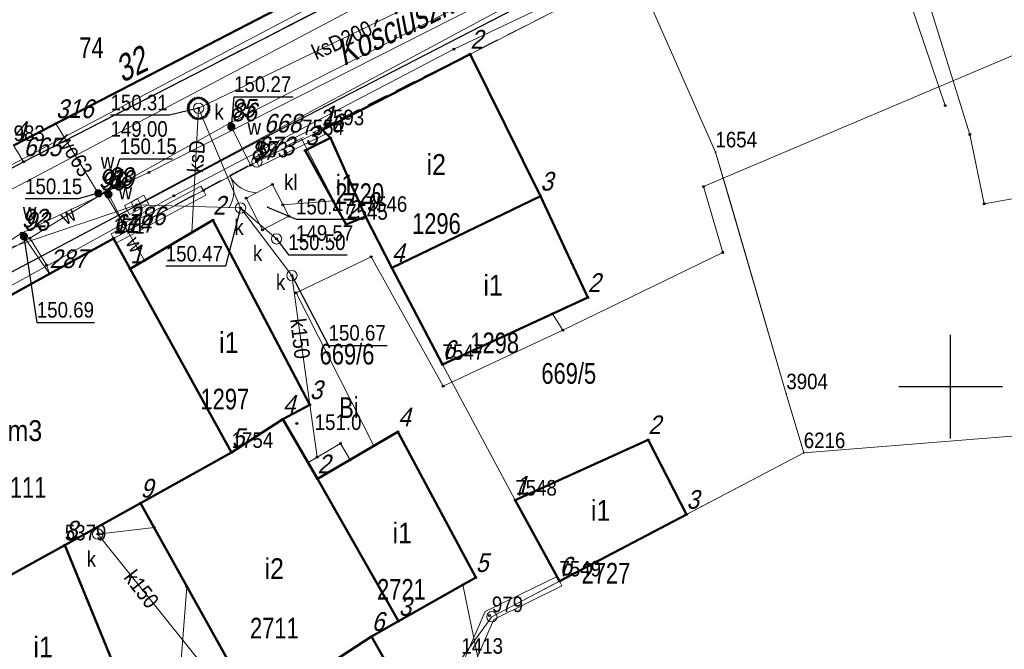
# Model space of a CAD drawing. Header units: metres. Extents: x 5551907 to 5556416, y 5709283 to 5712755.
# Tile 87 of 100: x 5554655 to 5554703, y 5710587 to 5710618. Entities that reach past the tile are written whole.
import ezdxf
from ezdxf.enums import TextEntityAlignment as Align

# ---------------------------------------------------------------- set-up
doc = ezdxf.new("R2010")
doc.units = ezdxf.units.M
for name, pattern in [('1.0_0.5', [1.5, 1, -0.5]), ('1.5_0.5', [2, 1.5, -0.5]), ('219-500', [0]), ('otob_500', [0])]:
    doc.linetypes.add(name, pattern=pattern)
doc.layers.get('0').update_dxf_attribs({"color": 2, "lineweight": 5})
doc.styles.get("Standard").update_dxf_attribs({"font": 'Working1250', "width": 0.75})
doc.linetypes.add('otdn_500', pattern='A,5,0,[21,ksztalty.shx,S=0.5,R=0,X=0,Y=0]', length=5)

# ---------------------------------------------------------------- blocks, each defined once
blk = doc.blocks.new('PUNKTBUD')
at = {"color": 0}
blk.add_circle((0, 0), 0.045, dxfattribs=at)
blk = doc.blocks.new('203')
at = {"linetype": 'Continuous', "lineweight": 0}
h = blk.add_hatch(color=0, dxfattribs=at)
edge = h.paths.add_edge_path()
edge.add_arc((0, 0), 0.045, 0, 360)
blk = doc.blocks.new('202')
at = {"color": 0, "linetype": 'Continuous', "lineweight": 0}
blk.add_circle((0, 0), 0.25, dxfattribs=at)
blk = doc.blocks.new('US15')
at = {"color": 0, "linetype": 'Continuous', "lineweight": 13}
blk.add_circle((0, 0), 0.25, dxfattribs=at)
blk = doc.blocks.new('US22')
at = {"color": 0, "linetype": 'Continuous', "lineweight": 13}
blk.add_circle((0, 0), 0.25, dxfattribs=at)
blk = doc.blocks.new('US25')
at = {"linetype": 'Continuous', "lineweight": 0}
h = blk.add_hatch(color=0, dxfattribs=at)
edge = h.paths.add_edge_path()
edge.add_arc((0, 0), 0.2, 0, 360)
blk = doc.blocks.new('PW01')
at = {"linetype": 'Continuous', "lineweight": 13}
h = blk.add_hatch(color=0, dxfattribs=at)
edge = h.paths.add_edge_path()
edge.add_arc((0, 0), 0.045, 0, 360)
blk = doc.blocks.new('US05')
at = {"color": 0, "linetype": 'Continuous', "lineweight": 13}
for p, q in [((-0.525, -0.25), (-0.525, 0.25)), ((-0.525, 0.25), (-0.175, 0.25)), ((-0.175, -0.25), (-0.175, 0.25)), ((-0.175, 0.25), (0.175, 0.25)), ((0.175, -0.25), (0.175, 0.25)), ((0.175, 0.25), (0.525, 0.25)), ((0.525, -0.25), (0.525, 0.25)), ((-0.525, -0.25), (-0.175, -0.25)), ((-0.175, -0.25), (0.175, -0.25)), ((0.175, -0.25), (0.525, -0.25))]:
    blk.add_line(p, q, dxfattribs=at)
blk = doc.blocks.new('OK02')
at = {"color": 0, "linetype": 'Continuous', "lineweight": 0}
for centre, start, end in [((-1.5, 0), 0, 60), ((1.5, 0), 120, 180)]:
    blk.add_arc(centre, 1.5, start, end, dxfattribs=at)
blk = doc.blocks.new('PIKIETAW1891')
at = {"color": 0}
blk.add_circle((0, 0), 0.045, dxfattribs=at)
blk = doc.blocks.new('RAMKA500K')
at = {"color": 0}
for p, q in [((300, 97.5), (300, 102.5)), ((297.5, 100), (302.5, 100))]:
    blk.add_line(p, q, dxfattribs=at)

msp = doc.modelspace()

# ---------------------------------------------------------------- linework, layer by layer
at = {"layer": '217-kontur klasyfikacyjny', "color": 3, "linetype": 'CONTINUOUS', "lineweight": 18, "flags": 128}
for points in [[(5554706.95, 5710597.94), (5554692.91, 5710596.81)], [(5554692.91, 5710596.81), (5554677.86, 5710588.9)], [(5554677.86, 5710588.9), (5554676.39, 5710586.89)]]:
    msp.add_lwpolyline(points, dxfattribs=at)
at = {"layer": '218-kontur użytku gruntowego', "color": 3, "linetype": 'CONTINUOUS', "lineweight": 18, "flags": 128}
for points in [[(5554688.65, 5710611.32), (5554684.83, 5710620)], [(5554681.42, 5710618.39), (5554669.69, 5710612.39)], [(5554669.69, 5710612.39), (5554681.42, 5710618.39)], [(5554654.78, 5710611.63), (5554667.46, 5710618.2)], [(5554667.46, 5710618.2), (5554654.78, 5710611.63)], [(5554669.69, 5710612.39), (5554666.52, 5710610.84)], [(5554666.52, 5710610.84), (5554669.69, 5710612.39)], [(5554689.32, 5710609.04), (5554688.65, 5710611.32)], [(5554666.52, 5710610.84), (5554659.6, 5710607.15)], [(5554659.6, 5710607.15), (5554666.52, 5710610.84)], [(5554692.07, 5710599.65), (5554689.32, 5710609.04)], [(5554659.6, 5710607.15), (5554645.78, 5710599.53)], [(5554645.78, 5710599.53), (5554659.6, 5710607.15)], [(5554692.91, 5710596.81), (5554692.07, 5710599.65)], [(5554706.95, 5710597.94), (5554692.91, 5710596.81)], [(5554677.86, 5710588.9), (5554692.91, 5710596.81)], [(5554692.91, 5710596.81), (5554677.86, 5710588.9)], [(5554657.25, 5710592.36), (5554651.47, 5710589.17)], [(5554651.47, 5710589.17), (5554657.25, 5710592.36)], [(5554659.97, 5710585.71), (5554657.25, 5710592.36)], [(5554657.25, 5710592.36), (5554659.97, 5710585.71)], [(5554676.39, 5710586.89), (5554677.86, 5710588.9)], [(5554677.86, 5710588.9), (5554676.39, 5710586.89)]]:
    msp.add_lwpolyline(points, dxfattribs=at)
at = {"layer": '219-działka ewidencyjna', "color": 7, "linetype": '219-500', "lineweight": 18, "flags": 128}
for points in [[(5554684.83, 5710620), (5554688.65, 5710611.32)], [(5554681.42, 5710618.39), (5554669.69, 5710612.39)], [(5554667.46, 5710618.2), (5554654.78, 5710611.63)], [(5554669.69, 5710612.39), (5554668.71, 5710611.91)], [(5554666.52, 5710610.84), (5554668.71, 5710611.91)], [(5554668.71, 5710611.91), (5554670.83, 5710607.83)], [(5554688.65, 5710611.32), (5554692.07, 5710599.65)], [(5554666.52, 5710610.84), (5554659.6, 5710607.15)], [(5554670.83, 5710607.83), (5554671.77, 5710608.21)], [(5554671.77, 5710608.21), (5554675.48, 5710601.07)], [(5554659.6, 5710607.15), (5554645.78, 5710599.53)], [(5554659.6, 5710607.15), (5554665.3, 5710596.82)], [(5554675.48, 5710601.07), (5554678.99, 5710594.52)], [(5554692.07, 5710599.65), (5554692.91, 5710596.81)], [(5554706.95, 5710597.94), (5554692.91, 5710596.81)], [(5554665.3, 5710596.82), (5554657.25, 5710592.36)], [(5554692.91, 5710596.81), (5554681.12, 5710590.62)], [(5554681.12, 5710590.62), (5554678.99, 5710594.52)], [(5554657.25, 5710592.36), (5554651.47, 5710589.17)], [(5554657.25, 5710592.36), (5554659.97, 5710585.71)], [(5554677.86, 5710588.9), (5554681.12, 5710590.62)], [(5554677.86, 5710588.9), (5554676.39, 5710586.89)]]:
    msp.add_lwpolyline(points, dxfattribs=at)
at = {"layer": '312-budynek ewidencyjny', "color": 7, "linetype": 'CONTINUOUS', "lineweight": 50, "flags": 128}
for points in [[(5554667.46, 5710618.2), (5554654.78, 5710611.63)], [(5554669.69, 5710612.39), (5554676.82, 5710616.04)], [(5554676.82, 5710616.04), (5554680.2, 5710609.19)], [(5554670.07, 5710612), (5554669.69, 5710612.39)], [(5554668.85, 5710611.39), (5554670.07, 5710612)], [(5554670.07, 5710612), (5554671.77, 5710608.21)], [(5554671.77, 5710608.21), (5554670.07, 5710612)], [(5554670.83, 5710607.83), (5554668.85, 5710611.39)], [(5554680.2, 5710609.19), (5554673.03, 5710605.74)], [(5554673.03, 5710605.74), (5554680.2, 5710609.19)], [(5554680.2, 5710609.19), (5554682.49, 5710604.3)], [(5554660.41, 5710605.68), (5554664.4, 5710608.03)], [(5554664.4, 5710608.03), (5554669.07, 5710599.13)], [(5554671.77, 5710608.21), (5554670.83, 5710607.83)], [(5554673.03, 5710605.74), (5554671.77, 5710608.21)], [(5554645.78, 5710599.53), (5554659.6, 5710607.15)], [(5554659.6, 5710607.15), (5554660.41, 5710605.68)], [(5554660.41, 5710605.68), (5554665.3, 5710596.82)], [(5554665.3, 5710596.82), (5554660.41, 5710605.68)], [(5554675.48, 5710601.07), (5554673.03, 5710605.74)], [(5554682.49, 5710604.3), (5554675.48, 5710601.07)], [(5554669.07, 5710599.13), (5554667.77, 5710598.43)], [(5554665.3, 5710596.82), (5554667.77, 5710598.43)], [(5554667.77, 5710598.43), (5554665.3, 5710596.82)], [(5554667.77, 5710598.43), (5554669.45, 5710595.55)], [(5554669.45, 5710595.55), (5554673.33, 5710597.82)], [(5554673.33, 5710597.82), (5554677.08, 5710590.79)], [(5554678.99, 5710594.52), (5554685.4, 5710597.44)], [(5554685.4, 5710597.44), (5554687.25, 5710593.84)], [(5554665.3, 5710596.82), (5554660.9, 5710594.38)], [(5554660.9, 5710594.38), (5554665.3, 5710596.82)], [(5554669.45, 5710595.55), (5554673.36, 5710588.68)], [(5554673.36, 5710588.68), (5554669.45, 5710595.55)], [(5554681.12, 5710590.62), (5554678.99, 5710594.52)], [(5554660.9, 5710594.38), (5554657.25, 5710592.36)], [(5554666.5, 5710584.32), (5554660.9, 5710594.38)], [(5554687.25, 5710593.84), (5554681.12, 5710590.62)], [(5554657.25, 5710592.36), (5554651.47, 5710589.17)], [(5554651.47, 5710589.17), (5554657.25, 5710592.36)], [(5554657.25, 5710592.36), (5554659.97, 5710585.71)], [(5554677.08, 5710590.79), (5554673.36, 5710588.68)], [(5554673.36, 5710588.68), (5554672.06, 5710587.95)], [(5554672.06, 5710587.95), (5554667.14, 5710584.75)], [(5554667.14, 5710584.75), (5554672.06, 5710587.95)], [(5554672.06, 5710587.95), (5554673.85, 5710584.76)]]:
    msp.add_lwpolyline(points, dxfattribs=at)
at = {"layer": 'brama', "color": 7, "linetype": 'otob_500', "lineweight": 18, "flags": 128}
msp.add_lwpolyline([(5554666.52, 5710610.84), (5554663.94, 5710609.46)], dxfattribs=at)
at = {"layer": 'chodnik', "color": 7, "linetype": '1.0_0.5', "lineweight": 18, "flags": 128}
for points in [[(5554822.56, 5710629.62), (5554823.07, 5710631.69), (5554822.76, 5710632.42), (5554822.16, 5710632.87), (5554797.97, 5710645.4), (5554784.56, 5710652.72), (5554777.43, 5710656.69), (5554765.45, 5710663.66), (5554763.72, 5710664.52), (5554762.58, 5710665.03), (5554761.31, 5710665.3), (5554759.92, 5710665.33), (5554758.83, 5710665.13), (5554757.81, 5710664.56), (5554749.52, 5710657.3), (5554747.33, 5710655.37), (5554741.94, 5710650.89), (5554740.7, 5710650.01), (5554739.41, 5710649.11), (5554735.01, 5710646.12), (5554731.21, 5710643.56), (5554729.65, 5710642.59), (5554727.97, 5710641.57), (5554725.99, 5710640.5), (5554721.52, 5710638.21), (5554711.64, 5710633.46), (5554698.51, 5710627.3), (5554679.94, 5710618.74), (5554666.85, 5710611.99), (5554634.91, 5710595.04), (5554635.54, 5710593.77), (5554645.79, 5710599.54), (5554659.6, 5710607.16), (5554666.51, 5710610.89), (5554681.42, 5710618.39), (5554684.82, 5710620.01), (5554694.58, 5710624.29), (5554706.8, 5710630), (5554722.73, 5710637.49), (5554723.66, 5710637.97), (5554730.42, 5710641.73), (5554731.23, 5710642.31), (5554735.8, 5710645.24), (5554743.3, 5710650.2), (5554750.14, 5710656.12), (5554758.1, 5710663.03), (5554758.94, 5710663.56), (5554760.39, 5710663.54), (5554761.56, 5710663.39), (5554763.13, 5710662.86), (5554773.67, 5710656.93), (5554776.6, 5710655.29), (5554780.82, 5710652.92), (5554781.82, 5710652.39), (5554793.4, 5710646.13), (5554794.26, 5710645.64), (5554797.08, 5710644.23), (5554821.96, 5710631.08)], [(5554731.59, 5710650.28), (5554720.8, 5710643.78), (5554711.48, 5710639.29), (5554708.23, 5710637.79), (5554706.79, 5710636.98), (5554682.16, 5710625.65), (5554672.25, 5710620.66), (5554654.78, 5710611.63), (5554655.26, 5710610.85), (5554682.55, 5710624.86), (5554697.76, 5710631.97), (5554711.94, 5710638.58), (5554720.21, 5710642.56), (5554725.98, 5710645.74), (5554732.06, 5710649.65)], [(5554643.73, 5710629.27), (5554642.85, 5710629.44), (5554626.02, 5710607.96), (5554625.71, 5710607.17), (5554625.95, 5710606.2), (5554629.63, 5710599.6), (5554631.32, 5710598.71), (5554633.01, 5710599.07), (5554655.26, 5710610.85), (5554654.78, 5710611.63), (5554645.15, 5710606.66), (5554632.3, 5710600.02), (5554627.72, 5710608.91), (5554627.68, 5710609.47), (5554627.78, 5710609.91), (5554636.8, 5710620.72)]]:
    msp.add_lwpolyline(points, close=True, dxfattribs=at)
at = {"layer": 'jezdnia', "color": 7, "linetype": '1.5_0.5', "lineweight": 18, "flags": 128}
msp.add_lwpolyline([(5554960.4, 5710656.5), (5554906.47, 5710662.98), (5554877.76, 5710666.56), (5554844.75, 5710670.52), (5554844.36, 5710670.62), (5554836.19, 5710671.48), (5554835, 5710671.52), (5554832.57, 5710671.61), (5554815.48, 5710673.46), (5554790.07, 5710676.26), (5554775.78, 5710677.78), (5554773.92, 5710677.97), (5554760.44, 5710680.19), (5554759.28, 5710680.26), (5554757.52, 5710672.29), (5554758.12, 5710671.79), (5554746.56, 5710661.39), (5554737.06, 5710653), (5554732.06, 5710649.65), (5554725.98, 5710645.74), (5554720.21, 5710642.56), (5554711.94, 5710638.58), (5554697.76, 5710631.97), (5554682.55, 5710624.86), (5554655.26, 5710610.85), (5554633.01, 5710599.07), (5554634.91, 5710595.04), (5554666.85, 5710611.99), (5554679.94, 5710618.74), (5554698.51, 5710627.3), (5554711.64, 5710633.46), (5554721.52, 5710638.21), (5554725.99, 5710640.5), (5554727.97, 5710641.57), (5554729.65, 5710642.59), (5554731.21, 5710643.56), (5554735.01, 5710646.12), (5554739.41, 5710649.11), (5554740.7, 5710650.01), (5554741.94, 5710650.89), (5554747.33, 5710655.37), (5554749.52, 5710657.3), (5554757.81, 5710664.56), (5554758.83, 5710665.13), (5554759.92, 5710665.33), (5554761.31, 5710665.3), (5554762.58, 5710665.03), (5554763.72, 5710664.52), (5554765.45, 5710663.66), (5554777.43, 5710656.69), (5554784.56, 5710652.72), (5554797.97, 5710645.4), (5554822.16, 5710632.87), (5554822.76, 5710632.42), (5554823.07, 5710631.69), (5554826.45, 5710643.45), (5554813.45, 5710647.32), (5554799.47, 5710651.22), (5554799.55, 5710651.6), (5554787.36, 5710658.2), (5554782.04, 5710661.17), (5554772.82, 5710667.29), (5554772.29, 5710667.99), (5554772.06, 5710668.48), (5554771.95, 5710669.21), (5554772.13, 5710670), (5554772.39, 5710670.53), (5554773.8, 5710671.27), (5554774.71, 5710671.47), (5554775.67, 5710671.48), (5554789.27, 5710670.27), (5554814.11, 5710667.66), (5554832.89, 5710665.56), (5554842.5, 5710664.98), (5554843.74, 5710664.94), (5554877.17, 5710660.79), (5554906.04, 5710657.27), (5554959.91, 5710650.89)], close=True, dxfattribs=at)
at = {"layer": 'krawężnik', "color": 7, "linetype": 'CONTINUOUS', "lineweight": 25, "flags": 128}
for points in [[(5554633.01, 5710599.07), (5554655.26, 5710610.85), (5554682.55, 5710624.86), (5554697.76, 5710631.97), (5554711.94, 5710638.58), (5554720.21, 5710642.56), (5554725.98, 5710645.74), (5554732.06, 5710649.65), (5554737.06, 5710653), (5554746.56, 5710661.39), (5554758.12, 5710671.79), (5554757.53, 5710672.29)], [(5554757.81, 5710664.56), (5554749.52, 5710657.3), (5554747.33, 5710655.37), (5554741.94, 5710650.89), (5554740.7, 5710650.01), (5554739.41, 5710649.11), (5554735.01, 5710646.12), (5554731.21, 5710643.56), (5554729.65, 5710642.59), (5554727.97, 5710641.57), (5554725.99, 5710640.5), (5554721.52, 5710638.21), (5554711.64, 5710633.46), (5554698.51, 5710627.3), (5554679.94, 5710618.74), (5554666.85, 5710611.99), (5554634.91, 5710595.04)]]:
    msp.add_lwpolyline(points, dxfattribs=at)
at = {"layer": 'osadnik  szambo', "color": 34, "linetype": 'CONTINUOUS', "lineweight": 18, "flags": 128}
msp.add_lwpolyline([(5554666.01, 5710609.09), (5554667.27, 5710609.75), (5554668.06, 5710608.22), (5554666.79, 5710607.56)], close=True, dxfattribs=at)
at = {"layer": 'przewód elektroenergetyczny podziemny', "color": 1, "linetype": 'CONTINUOUS', "lineweight": 18, "flags": 128}
for points in [[(5554743.5, 5710651.51), (5554730.66, 5710642.4), (5554721.73, 5710637.34), (5554709.05, 5710631.46), (5554706.29, 5710636.77), (5554691.58, 5710629.29), (5554676.4, 5710622.17), (5554643.26, 5710604.68), (5554631.88, 5710599.03), (5554628.03, 5710604.51), (5554618.42, 5710600.52), (5554598.73, 5710590.31), (5554584.04, 5710584.65), (5554571.96, 5710604.65), (5554563.95, 5710617.02), (5554555.71, 5710632), (5554544.41, 5710649.74), (5554530.65, 5710671.55), (5554500.98, 5710648.51), (5554494.46, 5710639.26)], [(5554746.97, 5710536.32), (5554714.02, 5710547.69), (5554713.26, 5710548.15), (5554700, 5710553.25), (5554699.28, 5710552.62), (5554688.68, 5710556.84), (5554675.66, 5710561.33), (5554659.32, 5710567.61), (5554658.02, 5710568.24), (5554652.74, 5710571.71), (5554652.17, 5710571.96), (5554644.6, 5710578.37), (5554640.93, 5710582.24), (5554636.89, 5710589.26), (5554637.33, 5710589.42), (5554634.93, 5710593.99), (5554662.51, 5710609.21), (5554676.03, 5710616.28), (5554685.57, 5710620.81)]]:
    msp.add_lwpolyline(points, dxfattribs=at)
at = {"layer": 'przewód gazowy', "color": 40, "linetype": 'CONTINUOUS', "lineweight": 18, "flags": 128}
msp.add_lwpolyline([(5554629.51, 5710592.95), (5554630.16, 5710593.26), (5554630.97, 5710593.62), (5554634.44, 5710595.4), (5554639.75, 5710598.11), (5554641.72, 5710600.26), (5554645.29, 5710604.09), (5554645.85, 5710604.87), (5554672.38, 5710618.88), (5554682.9, 5710624.07), (5554692.93, 5710628.71), (5554707.74, 5710635.73), (5554710.51, 5710636.98), (5554712.51, 5710637.93), (5554720.95, 5710641.71), (5554728.14, 5710645.91), (5554734.06, 5710650), (5554738.66, 5710653.35), (5554741.1, 5710655.6), (5554747.26, 5710661.27), (5554758.04, 5710671.04), (5554760.74, 5710673.5), (5554761.53, 5710673.9)], dxfattribs=at)
at = {"layer": 'przewód kanalizacyjny', "color": 34, "linetype": 'CONTINUOUS', "lineweight": 18, "flags": 128}
for points in [[(5554663.71, 5710613.43), (5554694.69, 5710628.39), (5554709.86, 5710635.45)], [(5554660.72, 5710608.77), (5554680.04, 5710619.14), (5554695.41, 5710626.35), (5554699.74, 5710613.56)], [(5554663.71, 5710613.43), (5554663.38, 5710607.43)], [(5554663.71, 5710613.43), (5554665.73, 5710608.62)], [(5554628.3, 5710594.29), (5554648.08, 5710604.51), (5554660.72, 5710608.77)], [(5554660.72, 5710608.77), (5554665.73, 5710608.62)], [(5554667.78, 5710608.77), (5554670.2, 5710608.96)], [(5554665.73, 5710608.62), (5554667.47, 5710607.13)], [(5554665.73, 5710608.62), (5554668.21, 5710605.36)], [(5554668.21, 5710605.36), (5554669.43, 5710596.6)], [(5554658.84, 5710592.89), (5554661.56, 5710593.21)], [(5554658.84, 5710592.89), (5554666.33, 5710583.56)]]:
    msp.add_lwpolyline(points, dxfattribs=at)
at = {"layer": 'przewód wodociągowy', "color": 5, "linetype": 'CONTINUOUS', "lineweight": 18, "flags": 128}
for points in [[(5554706.07, 5710631.81), (5554696.61, 5710627.74), (5554681.35, 5710620.94), (5554665.21, 5710612.71), (5554659.28, 5710609.41), (5554658.95, 5710609.2), (5554655.16, 5710607.41), (5554652.1, 5710605.4), (5554638.3, 5710597.31), (5554632.59, 5710594.3), (5554632.07, 5710594.03), (5554628.8, 5710599.72), (5554628.68, 5710599.91)], [(5554681.28, 5710602.73), (5554689, 5710606.47), (5554688.07, 5710609.65), (5554711.12, 5710619.44), (5554728.06, 5710625.63), (5554744.6, 5710616.08), (5554753.53, 5710627.5), (5554755.6, 5710626.38)], [(5554659.17, 5710609.36), (5554661.31, 5710610.34), (5554679.73, 5710619.68), (5554695.68, 5710627.03), (5554697.74, 5710622.43), (5554700.92, 5710612.17), (5554701.61, 5710608.82), (5554706.03, 5710609.61), (5554707.72, 5710592.91), (5554699.25, 5710569.24)], [(5554658.95, 5710609.2), (5554658.87, 5710609.33), (5554656.82, 5710612.69)], [(5554665.21, 5710612.71), (5554665.29, 5710612.53), (5554666.21, 5710610.68)], [(5554655.57, 5710607.16), (5554659.17, 5710609.36)], [(5554661.1, 5710606.08), (5554660.06, 5710607.9), (5554659.17, 5710609.36)], [(5554659.28, 5710609.41), (5554659.36, 5710609.28), (5554660.28, 5710607.52)], [(5554655.16, 5710607.41), (5554655.28, 5710607.25), (5554656.51, 5710605.45)], [(5554641.68, 5710597.23), (5554641.17, 5710598.1), (5554640.82, 5710598.75), (5554655.57, 5710607.16)], [(5554655.57, 5710607.16), (5554656.37, 5710605.87), (5554656.51, 5710605.45)], [(5554672.17, 5710597.14), (5554668.41, 5710604.53), (5554672.04, 5710606.27), (5554675.51, 5710600.02), (5554681.28, 5710602.73)], [(5554681.28, 5710602.73), (5554680.79, 5710603.51)], [(5554657.88, 5710582.26), (5554662.78, 5710585.78), (5554663.14, 5710590.35)], [(5554660.73, 5710579.93), (5554664.15, 5710582.91), (5554667.84, 5710580.01), (5554677.51, 5710585.38), (5554676.46, 5710590.44)]]:
    msp.add_lwpolyline(points, dxfattribs=at)
at = {"layer": 'rzedna-Atr2', "color": 7, "flags": 128}
for points in [[(5554665.29, 5710612.53), (5554665.42, 5710613.99), (5554668.274, 5710613.99)], [(5554663.71, 5710613.43), (5554662.3, 5710613.1), (5554659.457, 5710613.1)], [(5554659.36, 5710609.28), (5554659.9, 5710610.99), (5554662.456, 5710610.99)], [(5554658.87, 5710609.33), (5554657.89, 5710609.06), (5554655.334, 5710609.06)], [(5554665.73, 5710608.62), (5554665.01, 5710605.81), (5554662.124, 5710605.81)], [(5554667.04, 5710608.66), (5554668.41, 5710608.08), (5554671.296, 5710608.08)], [(5554655.28, 5710607.25), (5554655.9, 5710603.1), (5554658.685, 5710603.1)], [(5554667.47, 5710607.13), (5554668.04, 5710606.36), (5554670.883, 5710606.36)], [(5554668.21, 5710605.36), (5554669.98, 5710601.99), (5554672.802, 5710601.99)]]:
    msp.add_lwpolyline(points, dxfattribs=at)
at = {"layer": 'studnia kanalizacyjna', "color": 34, "linetype": 'CONTINUOUS', "lineweight": 18, "flags": 128}
for points in [[(5554663.22, 5710613.32), (5554663.21, 5710613.42), (5554663.22, 5710613.52), (5554663.24, 5710613.62), (5554663.3, 5710613.71), (5554663.37, 5710613.79), (5554663.45, 5710613.85), (5554663.55, 5710613.9), (5554663.65, 5710613.93), (5554663.75, 5710613.93), (5554663.85, 5710613.91), (5554663.95, 5710613.86), (5554664.03, 5710613.8), (5554664.1, 5710613.73), (5554664.16, 5710613.64), (5554664.2, 5710613.54), (5554664.21, 5710613.44), (5554664.2, 5710613.34), (5554664.17, 5710613.24), (5554664.11, 5710613.15), (5554664.05, 5710613.06), (5554663.97, 5710613), (5554663.87, 5710612.95), (5554663.77, 5710612.93), (5554663.67, 5710612.93), (5554663.57, 5710612.94), (5554663.47, 5710612.99), (5554663.39, 5710613.05), (5554663.31, 5710613.13), (5554663.25, 5710613.22)], [(5554668.99, 5710596.34), (5554670.56, 5710597.26), (5554671.03, 5710596.47), (5554669.45, 5710595.55)]]:
    msp.add_lwpolyline(points, close=True, dxfattribs=at)
at = {"layer": 'ściana oporowa (linia)', "color": 0, "linetype": 'otdn_500', "lineweight": 18}
for p, q in [((5554669.58, 5710612.614), (5554666.41, 5710611.064)), ((5554669.58, 5710612.614), (5554669.69, 5710612.39)), ((5554666.41, 5710611.064), (5554666.52, 5710610.84)), ((5554659.717, 5710606.929), (5554664.058, 5710609.239)), ((5554664.058, 5710609.239), (5554663.94, 5710609.46)), ((5554659.717, 5710606.929), (5554659.6, 5710607.15)), ((5554677.955, 5710588.764), (5554681.231, 5710590.396)), ((5554681.231, 5710590.396), (5554681.12, 5710590.62)), ((5554673.469, 5710578.6), (5554677.955, 5710588.764))]:
    msp.add_line(p, q, dxfattribs=at)
at = {"layer": 'ściana oporowa (linia)', "color": 0, "lineweight": 18}
for p, q in [((5554669.8, 5710612.166), (5554666.63, 5710610.616)), ((5554669.8, 5710612.166), (5554669.69, 5710612.39)), ((5554666.63, 5710610.616), (5554666.52, 5710610.84)), ((5554659.482, 5710607.371), (5554663.823, 5710609.681)), ((5554663.823, 5710609.681), (5554663.94, 5710609.46)), ((5554659.482, 5710607.371), (5554659.6, 5710607.15)), ((5554677.545, 5710589.156), (5554681.009, 5710590.844)), ((5554681.009, 5710590.844), (5554681.12, 5710590.62)), ((5554673.011, 5710578.8), (5554677.545, 5710589.156))]:
    msp.add_line(p, q, dxfattribs=at)

# ---------------------------------------------------------------- block references
at = {"layer": '202-punkt graniczny', "color": 7, "linetype": 'CONTINUOUS', "lineweight": 18}
for p in [(5554666.52, 5710610.84), (5554677.86, 5710588.9)]:
    msp.add_blockref('202', p, dxfattribs=at)
at = {"layer": '203-punkt graniczny', "color": 7, "linetype": 'CONTINUOUS', "lineweight": 18}
for p in [(5554669.69, 5710612.39), (5554668.71, 5710611.91), (5554688.65, 5710611.32), (5554671.77, 5710608.21), (5554670.83, 5710607.83), (5554659.6, 5710607.15), (5554675.48, 5710601.07), (5554692.07, 5710599.65), (5554665.3, 5710596.82), (5554692.91, 5710596.81), (5554678.99, 5710594.52), (5554657.25, 5710592.36), (5554681.12, 5710590.62)]:
    msp.add_blockref('203', p, dxfattribs=at)
at = {"layer": 'brama', "color": 7, "linetype": 'CONTINUOUS', "lineweight": 18, "rotation": 208.142}
msp.add_blockref('OK02', (5554665.23, 5710610.15), dxfattribs=at)
at = {"layer": 'kratka ściekowa', "color": 34, "linetype": 'CONTINUOUS', "lineweight": 18, "rotation": 27.854}
msp.add_blockref('US05', (5554660.72, 5710608.77), dxfattribs=at)
at = {"layer": 'pikieta naturalna', "color": 7, "linetype": 'CONTINUOUS', "lineweight": 13}
msp.add_blockref('PW01', (5554668.45, 5710598.22), dxfattribs=at)
at = {"layer": 'Punkt budynku', "color": 5, "linetype": 'CONTINUOUS', "lineweight": 18}
for p in [(5554676.82, 5710616.04), (5554669.69, 5710612.39), (5554670.07, 5710612), (5554668.85, 5710611.39), (5554680.2, 5710609.19), (5554671.77, 5710608.21), (5554664.4, 5710608.03), (5554670.83, 5710607.83), (5554659.6, 5710607.15), (5554660.41, 5710605.68), (5554673.03, 5710605.74), (5554682.49, 5710604.3), (5554675.48, 5710601.07), (5554669.07, 5710599.13), (5554667.77, 5710598.43), (5554673.33, 5710597.82), (5554685.4, 5710597.44), (5554665.3, 5710596.82), (5554669.45, 5710595.55), (5554678.99, 5710594.52), (5554660.9, 5710594.38), (5554687.25, 5710593.84), (5554657.25, 5710592.36), (5554677.08, 5710590.79), (5554681.12, 5710590.62), (5554673.36, 5710588.68), (5554672.06, 5710587.95)]:
    msp.add_blockref('PUNKTBUD', p, dxfattribs=at)
at = {"layer": 'Punkt roboczy BDOT GESUT K1', "color": 6, "linetype": 'CONTINUOUS', "lineweight": 18}
for p in [(5554676.03, 5710616.28), (5554663.65, 5710613.93), (5554663.75, 5710613.93), (5554663.22, 5710613.52), (5554663.24, 5710613.62), (5554663.3, 5710613.71), (5554663.37, 5710613.79), (5554663.45, 5710613.85), (5554663.55, 5710613.9), (5554663.85, 5710613.91), (5554663.95, 5710613.86), (5554664.03, 5710613.8), (5554664.1, 5710613.73), (5554664.16, 5710613.64), (5554664.2, 5710613.54), (5554664.21, 5710613.44), (5554699.74, 5710613.56), (5554663.21, 5710613.42), (5554663.22, 5710613.32), (5554663.25, 5710613.22), (5554663.31, 5710613.13), (5554663.39, 5710613.05), (5554663.47, 5710612.99), (5554663.71, 5710613.43), (5554663.71, 5710613.43), (5554663.71, 5710613.43), (5554663.71, 5710613.43), (5554663.97, 5710613), (5554664.05, 5710613.06), (5554664.11, 5710613.15), (5554664.17, 5710613.24), (5554664.2, 5710613.34), (5554656.82, 5710612.69), (5554663.57, 5710612.94), (5554663.67, 5710612.93), (5554663.77, 5710612.93), (5554663.87, 5710612.95), (5554665.21, 5710612.71), (5554665.21, 5710612.71), (5554665.29, 5710612.53), (5554665.29, 5710612.53), (5554665.29, 5710612.53), (5554669.69, 5710612.39), (5554700.92, 5710612.17), (5554666.85, 5710611.99), (5554666.85, 5710611.99), (5554666.85, 5710611.99), (5554655.26, 5710610.85), (5554655.26, 5710610.85), (5554655.26, 5710610.85), (5554655.26, 5710610.85), (5554666.21, 5710610.68), (5554666.51, 5710610.89), (5554666.52, 5710610.84), (5554666.52, 5710610.84), (5554661.31, 5710610.34), (5554667.27, 5710609.75), (5554688.07, 5710609.65), (5554658.87, 5710609.33), (5554658.87, 5710609.33), (5554658.87, 5710609.33), (5554658.95, 5710609.2), (5554658.95, 5710609.2), (5554659.17, 5710609.36), (5554659.17, 5710609.36), (5554659.17, 5710609.36), (5554659.28, 5710609.41), (5554659.28, 5710609.41), (5554659.36, 5710609.28), (5554659.36, 5710609.28), (5554659.36, 5710609.28), (5554662.51, 5710609.21), (5554663.94, 5710609.46), (5554663.94, 5710609.46), (5554660.72, 5710608.77), (5554660.72, 5710608.77), (5554660.72, 5710608.77), (5554660.72, 5710608.77), (5554666.01, 5710609.09), (5554667.78, 5710608.77), (5554670.2, 5710608.96), (5554701.61, 5710608.82), (5554665.73, 5710608.62), (5554665.73, 5710608.62), (5554665.73, 5710608.62), (5554665.73, 5710608.62), (5554665.73, 5710608.62), (5554665.73, 5710608.62), (5554668.06, 5710608.22), (5554660.06, 5710607.9), (5554655.16, 5710607.41), (5554655.16, 5710607.41), (5554660.28, 5710607.52), (5554663.38, 5710607.43), (5554666.79, 5710607.56), (5554655.28, 5710607.25), (5554655.28, 5710607.25), (5554655.28, 5710607.25), (5554655.57, 5710607.16), (5554655.57, 5710607.16), (5554655.57, 5710607.16), (5554659.6, 5710607.16), (5554659.6, 5710607.15), (5554667.47, 5710607.13), (5554667.47, 5710607.13), (5554667.47, 5710607.13), (5554689, 5710606.47), (5554656.37, 5710605.87), (5554661.1, 5710606.08), (5554672.04, 5710606.27), (5554656.51, 5710605.45), (5554656.51, 5710605.45), (5554668.21, 5710605.36), (5554668.21, 5710605.36), (5554668.21, 5710605.36), (5554668.21, 5710605.36), (5554668.41, 5710604.53), (5554680.79, 5710603.51), (5554681.28, 5710602.73), (5554681.28, 5710602.73), (5554681.28, 5710602.73), (5554675.51, 5710600.02), (5554668.45, 5710598.22), (5554670.56, 5710597.26), (5554672.17, 5710597.14), (5554668.99, 5710596.34), (5554669.43, 5710596.6), (5554671.03, 5710596.47), (5554669.45, 5710595.55), (5554661.56, 5710593.21), (5554658.84, 5710592.89), (5554658.84, 5710592.89), (5554658.84, 5710592.89), (5554658.84, 5710592.89), (5554663.14, 5710590.35), (5554676.46, 5710590.44), (5554681.12, 5710590.62), (5554677.75, 5710588.96)]:
    msp.add_blockref('PIKIETAW1891', p, dxfattribs=at)
at = {"layer": 'rzedna', "color": 34, "linetype": 'CONTINUOUS', "lineweight": 18}
for p in [(5554663.71, 5710613.43), (5554665.73, 5710608.62), (5554667.04, 5710608.66), (5554667.47, 5710607.13), (5554668.21, 5710605.36)]:
    msp.add_blockref('PW01', p, dxfattribs=at)
at = {"layer": 'rzedna', "color": 5, "linetype": 'CONTINUOUS', "lineweight": 18}
for p in [(5554665.29, 5710612.53), (5554658.87, 5710609.33), (5554659.36, 5710609.28), (5554655.28, 5710607.25)]:
    msp.add_blockref('PW01', p, dxfattribs=at)
at = {"layer": 'studnia kanalizacyjna', "color": 34, "linetype": 'CONTINUOUS', "lineweight": 18}
for p in [(5554665.73, 5710608.62), (5554667.47, 5710607.13), (5554668.21, 5710605.36), (5554658.84, 5710592.89)]:
    msp.add_blockref('US15', p, dxfattribs=at)
at = {"layer": 'Wstawianie ramki sekcyjnej z opisem', "color": 7, "linetype": 'CONTINUOUS', "lineweight": 13}
msp.add_blockref('RAMKA500K', (5554400, 5710500), dxfattribs=at)
msp.add_blockref('RAMKA500K', (5554400, 5710500), dxfattribs=at)
msp.add_blockref('RAMKA500K', (5554400, 5710500), dxfattribs=at)
msp.add_blockref('RAMKA500K', (5554400, 5710500), dxfattribs=at)
at = {"layer": 'właz do komory lub kanału - okrągły', "color": 7, "linetype": 'CONTINUOUS', "lineweight": 18}
for p in [(5554663.71, 5710613.43), (5554665.73, 5710608.62), (5554667.47, 5710607.13), (5554668.21, 5710605.36), (5554658.84, 5710592.89)]:
    msp.add_blockref('US22', p, dxfattribs=at)
at = {"layer": 'zasuwa lub zawór', "color": 5, "linetype": 'CONTINUOUS', "lineweight": 18}
for p in [(5554665.29, 5710612.53), (5554658.87, 5710609.33), (5554659.36, 5710609.28), (5554655.28, 5710607.25)]:
    msp.add_blockref('US25', p, dxfattribs=at)

# ---------------------------------------------------------------- texts
at = {"layer": '202-punkt graniczny-Atr103', "color": 7, "width": 0.9}
for s, p in [('593', (5554666.52, 5710610.84)), ('593', (5554666.52, 5710610.84)), ('979', (5554677.86, 5710588.9)), ('979', (5554677.86, 5710588.9))]:
    msp.add_text(s, height=0.75, dxfattribs=at).set_placement(p, align=Align.BOTTOM_LEFT)
at = {"layer": '203-punkt graniczny-Atr103', "color": 7, "width": 0.9}
for s, p in [('2593', (5554669.69, 5710612.39)), ('2593', (5554669.69, 5710612.39)), ('983', (5554654.78, 5710611.63)), ('983', (5554654.78, 5710611.63)), ('7554', (5554668.71, 5710611.91)), ('7554', (5554668.71, 5710611.91)), ('1654', (5554688.65, 5710611.32)), ('1654', (5554688.65, 5710611.32)), ('7546', (5554671.77, 5710608.21)), ('7546', (5554671.77, 5710608.21)), ('7545', (5554670.83, 5710607.83)), ('7545', (5554670.83, 5710607.83)), ('171', (5554659.6, 5710607.15)), ('171', (5554659.6, 5710607.15)), ('7547', (5554675.48, 5710601.07)), ('7547', (5554675.48, 5710601.07)), ('3904', (5554692.07, 5710599.65)), ('3904', (5554692.07, 5710599.65)), ('1754', (5554665.3, 5710596.82)), ('1754', (5554665.3, 5710596.82)), ('6216', (5554692.91, 5710596.81)), ('6216', (5554692.91, 5710596.81)), ('7548', (5554678.99, 5710594.52)), ('7548', (5554678.99, 5710594.52)), ('5379', (5554657.25, 5710592.36)), ('5379', (5554657.25, 5710592.36)), ('7549', (5554681.12, 5710590.62)), ('7549', (5554681.12, 5710590.62)), ('1413', (5554676.39, 5710586.89)), ('1413', (5554676.39, 5710586.89))]:
    msp.add_text(s, height=0.75, dxfattribs=at).set_placement(p, align=Align.BOTTOM_LEFT)
at = {"layer": '210-oznaczenie konturu użytku gruntowego', "color": 3, "linetype": 'CONTINUOUS', "lineweight": 18, "width": 0.79}
msp.add_text('Bi', height=1, dxfattribs=at).set_placement((5554670.49, 5710598.49))
at = {"layer": '211-numer działki ewidencyjnej', "color": 7, "linetype": 'CONTINUOUS', "lineweight": 18, "width": 0.79}
for s, p in [('669/6', (5554669.55, 5710601.07)), ('669/5', (5554680.25, 5710600.14))]:
    msp.add_text(s, height=1, dxfattribs=at).set_placement(p)
at = {"layer": '238-Punkt adresowy budynku', "color": 7, "linetype": 'CONTINUOUS', "lineweight": 25, "oblique": 15, "width": 0.79}
msp.add_text('32', height=1.25, rotation=26.098, dxfattribs=at).set_placement((5554660.68, 5710614.97), align=Align.CENTER)
at = {"layer": '312-oznaczenie budynku ewidencyjnego', "color": 7, "linetype": 'CONTINUOUS', "lineweight": 18, "width": 0.79}
for s, p in [('74', (5554657.95, 5710616.85)), ('2720', (5554670.31, 5710609.81)), ('1296', (5554674.01, 5710608.37)), ('1298', (5554676.82, 5710602.61)), ('1297', (5554663.8, 5710599.9)), ('111', (5554654.6, 5710595.64)), ('2727', (5554682.19, 5710591.5)), ('2721', (5554672.32, 5710590.72)), ('2711', (5554666.19, 5710588.85))]:
    msp.add_text(s, height=1, dxfattribs=at).set_placement(p, align=Align.TOP_LEFT)
at = {"layer": '312-oznaczenie budynku ewidencyjnego-Atr117', "color": 7, "width": 0.9}
for s, p in [('i2', (5554674.71, 5710610.22)), ('i1', (5554670.32, 5710609.23)), ('i1', (5554677.45, 5710604.39)), ('i1', (5554664.7, 5710601.63)), ('m3', (5554654.49, 5710597.38)), ('i1', (5554682.64, 5710593.53)), ('i1', (5554673.07, 5710592.44)), ('i2', (5554666.89, 5710590.72)), ('i1', (5554655.74, 5710586.94))]:
    msp.add_text(s, height=1, dxfattribs=at).set_placement(p)
at = {"layer": '994-Nazwa ulicy', "color": 7, "linetype": 'CONTINUOUS', "lineweight": 25, "oblique": 15, "width": 0.79}
msp.add_text('Kościuszki', height=1.25, rotation=25.783, dxfattribs=at).set_placement((5554670.71, 5710615.45))
at = {"layer": 'osadnik  szambo-Atr17', "color": 34, "width": 0.9}
msp.add_text('kl', height=0.75, dxfattribs=at).set_placement((5554667.83, 5710609.49))
at = {"layer": 'pikieta naturalna-Atr2', "color": 7, "width": 0.9}
msp.add_text('151.0', height=0.75, dxfattribs=at).set_placement((5554669.31, 5710597.91))
at = {"layer": 'przewód kanalizacyjny-Atr1', "color": 34, "width": 0.9}
for s, rotation, p in [('ksD200', 24.471, (5554669.23, 5710616.09)), ('ksD', 85.583, (5554663.54, 5710610.33)), ('k150', 276.617, (5554668.5, 5710603.29)), ('k150', 307.454, (5554660.36, 5710591.01))]:
    msp.add_text(s, height=0.75, rotation=rotation, dxfattribs=at).set_placement(p, align=Align.MIDDLE_LEFT)
at = {"layer": 'przewód wodociągowy-Atr1', "color": 5, "width": 0.9}
for s, rotation, p in [('wo63', 301.388, (5554657.19, 5710612.09)), ('w', 30.148, (5554657.12, 5710608.1)), ('w', 298.523, (5554660.5, 5710607.14))]:
    msp.add_text(s, height=0.75, rotation=rotation, dxfattribs=at).set_placement(p, align=Align.MIDDLE_LEFT)
at = {"layer": 'Punkt budynku-Atr104', "color": 5, "oblique": 15, "width": 0.9}
for s, p in [('2', (5554676.82, 5710616.04)), ('1', (5554669.69, 5710612.39)), ('6', (5554670.07, 5710612)), ('4', (5554654.78, 5710611.63)), ('3', (5554668.85, 5710611.39)), ('3', (5554680.2, 5710609.19)), ('2', (5554664.4, 5710608.03)), ('9', (5554671.77, 5710608.21)), ('2', (5554670.83, 5710607.83)), ('11', (5554659.6, 5710607.15)), ('1', (5554660.41, 5710605.68)), ('4', (5554673.03, 5710605.74)), ('2', (5554682.49, 5710604.3)), ('6', (5554675.48, 5710601.07)), ('3', (5554669.07, 5710599.13)), ('4', (5554667.77, 5710598.43)), ('4', (5554673.33, 5710597.82)), ('2', (5554685.4, 5710597.44)), ('5', (5554665.3, 5710596.82)), ('2', (5554669.45, 5710595.55)), ('9', (5554660.9, 5710594.38)), ('1', (5554678.99, 5710594.52)), ('3', (5554687.25, 5710593.84)), ('8', (5554657.25, 5710592.36)), ('5', (5554677.08, 5710590.79)), ('6', (5554681.12, 5710590.62)), ('3', (5554673.36, 5710588.68)), ('6', (5554672.06, 5710587.95))]:
    msp.add_text(s, height=0.9, dxfattribs=at).set_placement(p, align=Align.BOTTOM_LEFT)
at = {"layer": 'Punkt roboczy BDOT GESUT K1-Atr103', "color": 6, "oblique": 15, "width": 0.9}
for s, p in [('316', (5554656.82, 5710612.69)), ('85', (5554665.21, 5710612.71)), ('85', (5554665.21, 5710612.71)), ('86', (5554665.29, 5710612.53)), ('86', (5554665.29, 5710612.53)), ('86', (5554665.29, 5710612.53)), ('668', (5554666.85, 5710611.99)), ('668', (5554666.85, 5710611.99)), ('668', (5554666.85, 5710611.99)), ('673', (5554666.51, 5710610.89)), ('665', (5554655.26, 5710610.85)), ('665', (5554655.26, 5710610.85)), ('665', (5554655.26, 5710610.85)), ('665', (5554655.26, 5710610.85)), ('87', (5554666.21, 5710610.68)), ('91', (5554658.87, 5710609.33)), ('91', (5554658.87, 5710609.33)), ('91', (5554658.87, 5710609.33)), ('90', (5554658.95, 5710609.2)), ('90', (5554658.95, 5710609.2)), ('88', (5554659.28, 5710609.41)), ('88', (5554659.28, 5710609.41)), ('89', (5554659.36, 5710609.28)), ('89', (5554659.36, 5710609.28)), ('89', (5554659.36, 5710609.28)), ('92', (5554655.16, 5710607.41)), ('92', (5554655.16, 5710607.41)), ('93', (5554655.28, 5710607.25)), ('93', (5554655.28, 5710607.25)), ('93', (5554655.28, 5710607.25)), ('674', (5554659.6, 5710607.16)), ('286', (5554660.28, 5710607.52)), ('287', (5554656.51, 5710605.45))]:
    msp.add_text(s, height=0.9, dxfattribs=at).set_placement(p, align=Align.BOTTOM_LEFT)
at = {"layer": 'rzedna-Atr2', "color": 5, "width": 0.9}
for s, p in [('150.27', (5554665.42, 5710613.998)), ('150.15', (5554659.9, 5710610.998)), ('150.15', (5554655.334, 5710609.067)), ('150.69', (5554655.9, 5710603.107))]:
    msp.add_text(s, height=0.75, dxfattribs=at).set_placement(p, align=Align.BOTTOM_LEFT)
at = {"layer": 'rzedna-Atr2', "color": 34, "width": 0.9}
for s, p in [('150.31', (5554659.457, 5710613.107)), ('150.47', (5554668.41, 5710608.088)), ('150.50', (5554668.04, 5710606.368)), ('150.47', (5554662.124, 5710605.817)), ('150.67', (5554669.98, 5710601.998))]:
    msp.add_text(s, height=0.75, dxfattribs=at).set_placement(p, align=Align.BOTTOM_LEFT)
at = {"layer": 'rzedna-Atr3', "color": 34, "width": 0.9}
for s, p in [('149.00', (5554659.457, 5710611.832)), ('149.57', (5554668.41, 5710606.812))]:
    msp.add_text(s, height=0.75, dxfattribs=at).set_placement(p, align=Align.BOTTOM_LEFT)
at = {"layer": 'właz do komory lub kanału - okrągły-Atr17', "color": 7, "width": 0.9}
for p in [(5554664.47, 5710612.88), (5554665.43, 5710607.32), (5554666.33, 5710606.06), (5554667.44, 5710604.67), (5554658.31, 5710591.31)]:
    msp.add_text('k', height=0.75, dxfattribs=at).set_placement(p)
at = {"layer": 'zasuwa lub zawór-Atr17', "color": 5, "width": 0.9}
for p in [(5554666.07, 5710612.15), (5554658.99, 5710610.51), (5554659.85, 5710609.04), (5554655.23, 5710608.09)]:
    msp.add_text('w', height=0.75, dxfattribs=at).set_placement(p)

doc.saveas('drawing.dxf')
